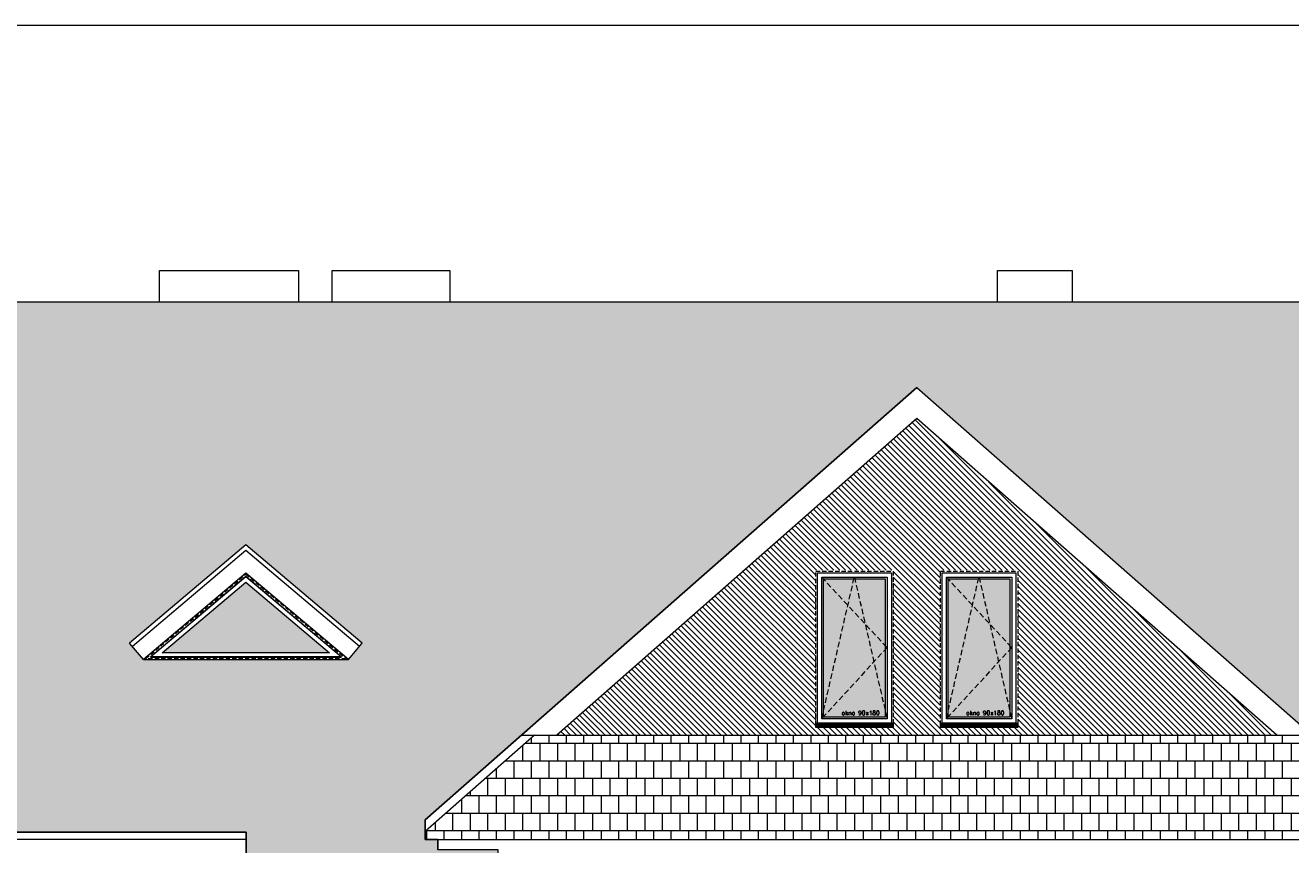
# Model space of a CAD drawing. Header units: millimetres. Extents: x 28291 to 177760, y -399809 to -170937.
# Tile 34 of 256: x 77694 to 79166, y -240707 to -239753. Entities that reach past the tile are written whole.
import ezdxf

# ---------------------------------------------------------------- set-up
doc = ezdxf.new("R2010")
doc.units = ezdxf.units.MM
doc.linetypes.add('CACHE', pattern=[9.525, 6.35, -3.175])
doc.linetypes.add('CARKOVANA', pattern=[7.5, 5, -2.5])
doc.layers.get('0').update_dxf_attribs({"lineweight": 0})
for name, color, linetype, lineweight in [('! opisy okien elewacja', 7, 'Continuous', 0), ('!! 0_ WIDOK ELEWACJA', 4, 'Continuous', 0), ('!! 0_Istn-drzwi', 1, 'Continuous', 13), ('!! 1_Hatch dach', 252, 'Continuous', 5), ('!! 2_NOWE OKNA WIDOk - remont', 140, 'Continuous', 5), ('!! 2_posadzki winyle 2', 43, 'Continuous', 9)]:
    doc.layers.add(name, color=color, linetype=linetype, lineweight=lineweight)
doc.layers.add('!! 0_ Istn-okna - wymienione', color=9, linetype='Continuous', lineweight=13, true_color=0x808080)
doc.layers.add('!! 1_ELEWACJA KOLOR', color=7, linetype='Continuous', lineweight=13, true_color=0x6888bb)
doc.styles.add('TXT', font='simplex.shx')

# ---------------------------------------------------------------- blocks, each defined once
blk = doc.blocks.new('okno 90x180')
at = {"layer": '!! 1_Hatch dach', "true_color": 0x575757}
h = blk.add_hatch(dxfattribs=at)
h.set_pattern_fill('DOTS', color=251)
h.set_pattern_definition([(0, (-9632.3096, -11392.1331), (0.79375, 1.5875), [0, -1.5875])])
h.paths.add_polyline_path([(9, -10), (81, -10), (81, -171), (9, -171)])
at = {"layer": '!! 2_posadzki winyle 2'}
h = blk.add_hatch(dxfattribs=at)
h.set_pattern_fill('ANSI31', color=252, scale=0.2)
h.paths.add_polyline_path([(0, -178), (90, -178), (90, -183), (0, -183)])
at = {"layer": '!! 0_ Istn-okna - wymienione', "linetype": 'CARKOVANA', "lineweight": 5}
blk.add_lwpolyline([(0, -1), (90, -1), (90, -180), (0, -180)], close=True, dxfattribs=at)
at = {"layer": '!! 0_ Istn-okna - wymienione'}
for points in [[(2, -3), (88, -3), (88, -178), (2, -178)], [(7, -8), (83, -8), (83, -173), (7, -173)], [(9, -10), (81, -10), (81, -171), (9, -171)], [(0, -178), (90, -178), (90, -183), (0, -183)]]:
    blk.add_lwpolyline(points, close=True, dxfattribs=at)
at = {"layer": '!! 1_Hatch dach', "color": 251, "linetype": 'CACHE', "true_color": 0x575757}
for points in [[(7, -173), (45, -8), (83, -173)], [(7, -8), (83, -90), (7, -173)]]:
    blk.add_lwpolyline(points, dxfattribs=at)
at = {"insert": (30.1, -163.6), "char_height": 5, "attachment_point": 1, "style": 'TXT'}
blk.add_mtext_dynamic_manual_height_columns('okno 90x180', width=52.63, gutter_width=75, heights=[0], dxfattribs=at)
blk = doc.blocks.new('OKNO TRÓJKĄTNE')
at = {"layer": '!! 1_Hatch dach', "true_color": 0x575757}
h = blk.add_hatch(dxfattribs=at)
h.set_pattern_fill('DOTS', color=251, angle=360)
h.set_pattern_definition([(0, (0, -1172.6692), (0.79375, 1.5875), [0, -1.5875])])
h.paths.add_polyline_path([(80252.6, -237418.3), (80349.9, -237336), (80447.2, -237418.3)])
at = {"layer": '!! 0_ Istn-okna - wymienione', "linetype": 'CARKOVANA', "lineweight": 5}
blk.add_lwpolyline([(80233.5, -237425.3), (80349.9, -237326.9), (80466.3, -237425.3)], close=True, dxfattribs=at)
at = {"layer": '!! 0_ Istn-okna - wymienione'}
for points in [[(80238.9, -237423.3), (80349.9, -237329.5), (80460.9, -237423.3)], [(80252.6, -237418.3), (80349.9, -237336), (80447.2, -237418.3)]]:
    blk.add_lwpolyline(points, close=True, dxfattribs=at)

msp = doc.modelspace()

# ---------------------------------------------------------------- hatches: boundary and pattern name
at = {"layer": '!! 1_ELEWACJA KOLOR', "true_color": 0x315442}
h = msp.add_hatch(dxfattribs=at)
h.set_pattern_fill('ANSI31', color=129, scale=1.5, angle=-90)
h.paths.add_polyline_path([(78312.44192, -240579.35053), (79150.0779, -240579.35053), (78731.25991, -240210.7907)])
h.paths.add_polyline_path([(78848.75991, -240567.35053), (78758.75991, -240567.35053), (78758.75991, -240387.35053), (78848.75991, -240387.35053)], flags=16)
h.paths.add_polyline_path([(78846.75991, -240565.35053), (78760.75991, -240565.35053), (78760.75991, -240389.35053), (78846.75991, -240389.35053)], flags=0)
h.paths.add_polyline_path([(78841.75991, -240560.35053), (78765.75991, -240560.35053), (78765.75991, -240394.35053), (78841.75991, -240394.35053)], flags=0)
h.paths.add_polyline_path([(78839.75991, -240551.61369), (78841.30208, -240558.35053), (78767.59124, -240558.35053), (78765.75991, -240560.35053), (78767.75991, -240551.61369), (78767.75991, -240396.53474), (78767.59124, -240396.35053), (78803.30208, -240396.35053), (78803.75991, -240394.35053), (78804.21774, -240396.35053), (78839.75991, -240396.35053), (78839.75991, -240475.16632), (78841.75991, -240477.35053), (78839.75991, -240479.53474)], flags=0)
h.paths.add_polyline_path([(78703.75991, -240567.35053), (78613.75991, -240567.35053), (78613.75991, -240387.35053), (78703.75991, -240387.35053)], flags=16)
h.paths.add_polyline_path([(78701.75991, -240565.35053), (78615.75991, -240565.35053), (78615.75991, -240389.35053), (78701.75991, -240389.35053)], flags=0)
h.paths.add_polyline_path([(78696.75991, -240560.35053), (78620.75991, -240560.35053), (78620.75991, -240394.35053), (78696.75991, -240394.35053)], flags=0)
h.paths.add_polyline_path([(78694.75991, -240551.61369), (78696.30208, -240558.35053), (78622.59124, -240558.35053), (78620.75991, -240560.35053), (78622.75991, -240551.61369), (78622.75991, -240396.53474), (78622.59124, -240396.35053), (78658.30208, -240396.35053), (78658.75991, -240394.35053), (78659.21774, -240396.35053), (78694.75991, -240396.35053), (78694.75991, -240475.16632), (78696.75991, -240477.35053), (78694.75991, -240479.53474)], flags=0)
h.paths.add_polyline_path([(78787.58766, -240557.1909), (78837.70671, -240557.1909), (78837.70671, -240549.6909), (78787.58766, -240549.6909)], flags=8)
h.paths.add_polyline_path([(78642.58766, -240557.1909), (78692.70671, -240557.1909), (78692.70671, -240549.6909), (78642.58766, -240549.6909)], flags=8)
at = {"layer": '!! 1_Hatch dach', "true_color": 0x990000}
h = msp.add_hatch(dxfattribs=at)
h.set_pattern_fill('AR-B88', color=14, scale=0.1, angle=180)
h.paths.add_polyline_path([(79303.25991, -240678.10128), (79303.25991, -240692.3069), (82067.25991, -240692.3069), (82067.25991, -240075.35053), (75781.25991, -240075.35053), (75781.25991, -240692.3069), (77951.25991, -240692.3069), (77951.25991, -240956.71813), (78244.25991, -240956.71813), (78244.25991, -240712.9393), (78174.25991, -240712.9393), (78174.25991, -240700.9507), (78159.25991, -240700.9507), (78159.25991, -240678.10128), (78731.25991, -240174.74128)])
h.paths.add_polyline_path([(79511.5687, -240357.88689), (79646.87991, -240472.3322), (79630.73536, -240491.42025), (79392.40203, -240491.42025), (79376.25749, -240472.3322)], flags=16)
h.paths.add_polyline_path([(79511.5687, -240390.62989), (79630.73536, -240491.42025), (79392.40203, -240491.42025)], flags=0)
h.paths.add_polyline_path([(79511.5687, -240394.55905), (79622.54287, -240488.42025), (79400.59453, -240488.42025)], flags=0)
h.paths.add_polyline_path([(79795.42415, -240472.3322), (79930.73536, -240357.88689), (80066.04658, -240472.3322), (80049.90203, -240491.42025), (79811.5687, -240491.42025)], flags=16)
h.paths.add_polyline_path([(79811.5687, -240491.42025), (79930.73536, -240390.62989), (80049.90203, -240491.42025)], flags=0)
h.paths.add_polyline_path([(79819.7612, -240488.42025), (79930.73536, -240394.55905), (80041.70953, -240488.42025)], flags=0)
h.paths.add_polyline_path([(80214.59082, -240472.3322), (80349.90203, -240357.88689), (80485.21324, -240472.3322), (80469.0687, -240491.42025), (80230.73536, -240491.42025)], flags=16)
h.paths.add_polyline_path([(80230.73536, -240491.42025), (80349.90203, -240390.62989), (80469.0687, -240491.42025)], flags=0)
h.paths.add_polyline_path([(80238.92786, -240488.42025), (80349.90203, -240394.55905), (80460.8762, -240488.42025)], flags=0)
h.paths.add_polyline_path([(78086.26233, -240472.3322), (78070.11779, -240491.42025), (77831.78445, -240491.42025), (77815.63991, -240472.3322), (77950.95112, -240357.88689)], flags=16)
h.paths.add_polyline_path([(78070.11779, -240491.42025), (77831.78445, -240491.42025), (77950.95112, -240390.62989)], flags=0)
h.paths.add_polyline_path([(78061.92529, -240488.42025), (77839.97695, -240488.42025), (77950.95112, -240394.55905)], flags=0)
h.paths.add_polyline_path([(80790.64743, -240472.3322), (80925.95864, -240357.88689), (81061.26985, -240472.3322), (81045.1253, -240491.42025), (81035.1253, -240491.42025), (81035.1253, -240630.79109), (80816.79197, -240630.79109), (80816.79197, -240491.42025), (80806.79197, -240491.42025)], flags=16)
h.paths.add_polyline_path([(80840.95864, -240501.79109), (81010.95864, -240501.79109), (81010.95864, -240620.79109), (80840.95864, -240620.79109)], flags=0)
h.paths.add_polyline_path([(80847.95864, -240508.79109), (80923.45864, -240508.79109), (80923.45864, -240613.79109), (80847.95864, -240613.79109)], flags=0)
h.paths.add_polyline_path([(80849.95864, -240510.25065), (80850.69918, -240510.79109), (80884.98959, -240510.79109), (80885.70864, -240508.79109), (80886.42769, -240510.79109), (80921.26817, -240510.79109), (80921.26817, -240607.69839), (80922.73959, -240611.79109), (80850.80561, -240611.79109), (80847.95864, -240613.79109), (80849.95864, -240608.22818)], flags=0)
h.paths.add_polyline_path([(77667.09567, -240472.3322), (77650.95112, -240491.42025), (77412.61779, -240491.42025), (77396.47324, -240472.3322), (77531.78445, -240357.88689)], flags=16)
h.paths.add_polyline_path([(80928.45864, -240508.79109), (81003.95864, -240508.79109), (81003.95864, -240613.79109), (80928.45864, -240613.79109)], flags=0)
h.paths.add_polyline_path([(80930.64911, -240510.79109), (80965.48959, -240510.79109), (80966.20864, -240508.79109), (80966.92769, -240510.79109), (81001.21809, -240510.79109), (81001.95864, -240510.25065), (81001.95864, -240608.22818), (81003.95864, -240613.79109), (81001.11167, -240611.79109), (80929.17769, -240611.79109), (80930.64911, -240607.69839)], flags=0)
h.paths.add_polyline_path([(77650.95112, -240491.42025), (77412.61779, -240491.42025), (77531.78445, -240390.62989)], flags=0)
h.paths.add_polyline_path([(77642.75862, -240488.42025), (77420.81029, -240488.42025), (77531.78445, -240394.55905)], flags=0)
h.paths.add_polyline_path([(81090.64743, -240472.3322), (81225.95864, -240357.88689), (81361.26985, -240472.3322), (81345.1253, -240491.42025), (81335.1253, -240491.42025), (81335.1253, -240630.79109), (81116.79197, -240630.79109), (81116.79197, -240491.42025), (81106.79197, -240491.42025)], flags=16)
h.paths.add_polyline_path([(81140.95864, -240501.79109), (81310.95864, -240501.79109), (81310.95864, -240620.79109), (81140.95864, -240620.79109)], flags=0)
h.paths.add_polyline_path([(81147.95864, -240508.79109), (81223.45864, -240508.79109), (81223.45864, -240613.79109), (81147.95864, -240613.79109)], flags=0)
h.paths.add_polyline_path([(81149.95864, -240510.25065), (81150.69918, -240510.79109), (81184.98959, -240510.79109), (81185.70864, -240508.79109), (81186.42769, -240510.79109), (81221.26817, -240510.79109), (81221.26817, -240607.69839), (81222.73959, -240611.79109), (81150.80561, -240611.79109), (81147.95864, -240613.79109), (81149.95864, -240608.22818)], flags=0)
h.paths.add_polyline_path([(81228.45864, -240508.79109), (81303.95864, -240508.79109), (81303.95864, -240613.79109), (81228.45864, -240613.79109)], flags=0)
h.paths.add_polyline_path([(81230.64911, -240510.79109), (81265.48959, -240510.79109), (81266.20864, -240508.79109), (81266.92769, -240510.79109), (81301.21809, -240510.79109), (81301.95864, -240510.25065), (81301.95864, -240608.22818), (81303.95864, -240613.79109), (81301.11167, -240611.79109), (81229.17769, -240611.79109), (81230.64911, -240607.69839)], flags=0)
h.paths.add_polyline_path([(77247.929, -240472.3322), (77231.78445, -240491.42025), (76993.45112, -240491.42025), (76977.30658, -240472.3322), (77112.61779, -240357.88689)], flags=16)
h.paths.add_polyline_path([(77231.78445, -240491.42025), (76993.45112, -240491.42025), (77112.61779, -240390.62989)], flags=0)
h.paths.add_polyline_path([(77223.59196, -240488.42025), (77001.64362, -240488.42025), (77112.61779, -240394.55905)], flags=0)
h.paths.add_polyline_path([(81390.64743, -240472.3322), (81525.95864, -240357.88689), (81661.26985, -240472.3322), (81645.1253, -240491.42025), (81635.1253, -240491.42025), (81635.1253, -240630.79109), (81416.79197, -240630.79109), (81416.79197, -240491.42025), (81406.79197, -240491.42025)], flags=16)
h.paths.add_polyline_path([(81440.95864, -240501.79109), (81610.95864, -240501.79109), (81610.95864, -240620.79109), (81440.95864, -240620.79109)], flags=0)
h.paths.add_polyline_path([(81447.95864, -240508.79109), (81523.45864, -240508.79109), (81523.45864, -240613.79109), (81447.95864, -240613.79109)], flags=0)
h.paths.add_polyline_path([(81449.95864, -240510.25065), (81450.69918, -240510.79109), (81484.98959, -240510.79109), (81485.70864, -240508.79109), (81486.42769, -240510.79109), (81521.26817, -240510.79109), (81521.26817, -240607.69839), (81522.73959, -240611.79109), (81450.80561, -240611.79109), (81447.95864, -240613.79109), (81449.95864, -240608.22818)], flags=0)
h.paths.add_polyline_path([(81528.45864, -240508.79109), (81603.95864, -240508.79109), (81603.95864, -240613.79109), (81528.45864, -240613.79109)], flags=0)
h.paths.add_polyline_path([(81530.64911, -240510.79109), (81565.48959, -240510.79109), (81566.20864, -240508.79109), (81566.92769, -240510.79109), (81601.21809, -240510.79109), (81601.95864, -240510.25065), (81601.95864, -240608.22818), (81603.95864, -240613.79109), (81601.11167, -240611.79109), (81529.17769, -240611.79109), (81530.64911, -240607.69839)], flags=0)
h.paths.add_polyline_path([(81699.9487, -240472.3322), (81835.25991, -240357.88689), (81970.57112, -240472.3322), (81954.42658, -240491.42025), (81944.42658, -240491.42025), (81944.42658, -240630.79109), (81726.09324, -240630.79109), (81726.09324, -240491.42025), (81716.09324, -240491.42025)], flags=16)
h.paths.add_polyline_path([(81750.25991, -240501.79109), (81920.25991, -240501.79109), (81920.25991, -240620.79109), (81750.25991, -240620.79109)], flags=0)
h.paths.add_polyline_path([(81757.25991, -240508.79109), (81832.75991, -240508.79109), (81832.75991, -240613.79109), (81757.25991, -240613.79109)], flags=0)
h.paths.add_polyline_path([(81759.25991, -240510.25065), (81760.00045, -240510.79109), (81794.29086, -240510.79109), (81795.00991, -240508.79109), (81795.72896, -240510.79109), (81830.56944, -240510.79109), (81830.56944, -240607.69839), (81832.04086, -240611.79109), (81760.10688, -240611.79109), (81757.25991, -240613.79109), (81759.25991, -240608.22818)], flags=0)
h.paths.add_polyline_path([(81837.75991, -240508.79109), (81913.25991, -240508.79109), (81913.25991, -240613.79109), (81837.75991, -240613.79109)], flags=0)
h.paths.add_polyline_path([(81839.95038, -240510.79109), (81874.79086, -240510.79109), (81875.50991, -240508.79109), (81876.22896, -240510.79109), (81910.51937, -240510.79109), (81911.25991, -240510.25065), (81911.25991, -240608.22818), (81913.25991, -240613.79109), (81910.41294, -240611.79109), (81838.47896, -240611.79109), (81839.95038, -240607.69839)], flags=0)
h.paths.add_polyline_path([(81829.08766, -240610.63146), (81881.11147, -240610.63146), (81881.11147, -240603.13146), (81829.08766, -240603.13146)], flags=8)
h.paths.add_polyline_path([(81519.78639, -240610.63146), (81571.8102, -240610.63146), (81571.8102, -240603.13146), (81519.78639, -240603.13146)], flags=8)
h.paths.add_polyline_path([(81219.78639, -240610.63146), (81271.8102, -240610.63146), (81271.8102, -240603.13146), (81219.78639, -240603.13146)], flags=8)
h.paths.add_polyline_path([(80919.78639, -240610.63146), (80971.8102, -240610.63146), (80971.8102, -240603.13146), (80919.78639, -240603.13146)], flags=8)
h = msp.add_hatch(dxfattribs=at)
h.set_pattern_fill('AR-B88', color=14, scale=0.1, angle=180)
h.paths.add_polyline_path([(78159.25991, -240691.42194), (78159.25991, -240700.9507), (78174.25991, -240700.9507), (79303.25991, -240700.9507), (79303.25991, -240678.10128), (79191.04315, -240579.35053), (78286.61378, -240579.35053)])

# ---------------------------------------------------------------- linework, layer by layer
at = {"layer": '! opisy okien elewacja'}
for points in [[(82687.95751, -241830.32956), (75348.20682, -241830.32956), (75348.20682, -239752.90582), (82687.95751, -239752.90582)], [(82067.25991, -240075.35053), (75781.25991, -240075.35053), (75781.25991, -240692.3069), (77951.25991, -240692.3069), (77951.25991, -240956.71813), (78244.25991, -240956.71813), (78244.25991, -240712.9393), (78174.25991, -240712.9393), (78174.25991, -240700.9507), (78159.25991, -240700.9507), (78159.25991, -240678.10128), (78731.25991, -240174.74128), (79303.25991, -240678.10128), (79303.25991, -240692.3069), (82067.25991, -240692.3069)]]:
    msp.add_lwpolyline(points, close=True, dxfattribs=at)
msp.add_lwpolyline([(77831.78445, -240491.42025), (78070.11779, -240491.42025)], dxfattribs=at)
at = {"layer": '!! 0_ WIDOK ELEWACJA'}
for p, q in [((77950.95112, -240357.88689), (77815.63991, -240472.3322)), ((78086.26233, -240472.3322), (77950.95112, -240357.88689)), ((77950.95112, -240364.43549), (77818.86882, -240476.14981)), ((78083.03342, -240476.14981), (77950.95112, -240364.43549)), ((77950.95112, -240390.62989), (77831.78445, -240491.42025)), ((78070.11779, -240491.42025), (77950.95112, -240390.62989))]:
    msp.add_line(p, q, dxfattribs=at)
for points in [[(77850.25991, -240038.35053), (78012.25991, -240038.35053), (78012.25991, -240075.35053), (77850.25991, -240075.35053)], [(78051.25991, -240038.35053), (78188.25991, -240038.35053), (78188.25991, -240075.35053), (78051.25991, -240075.35053)], [(78825.25991, -240038.35053), (78912.25991, -240038.35053), (78912.25991, -240075.35053), (78825.25991, -240075.35053)], [(77950.95112, -240390.62989), (77831.78445, -240491.42025), (78070.11779, -240491.42025)], [(77950.95112, -240394.55905), (77839.97695, -240488.42025), (78061.92529, -240488.42025)]]:
    msp.add_lwpolyline(points, close=True, dxfattribs=at)
for points in [[(82077.25991, -240075.35053), (75771.25991, -240075.35053)], [(78731.25991, -240174.74128), (78159.25991, -240678.10128)], [(78731.25991, -240174.74128), (79303.25991, -240678.10128)], [(79150.0779, -240579.35053), (78731.25991, -240210.7907), (78312.44192, -240579.35053)], [(78286.61378, -240579.35053), (78159.25991, -240691.42194)], [(78271.47667, -240579.35053), (79191.04315, -240579.35053)], [(78159.25991, -240678.10128), (78159.25991, -240700.9507), (78174.25991, -240700.9507)], [(77951.25991, -240692.3069), (75771.25991, -240692.3069)], [(77951.25991, -240977.35053), (77951.25991, -240692.3069)], [(77951.25991, -240700.9507), (75771.25991, -240700.9507)], [(78174.25991, -240700.9507), (78174.25991, -240712.9393)], [(78174.25991, -240700.9507), (79303.25991, -240700.9507)]]:
    msp.add_lwpolyline(points, dxfattribs=at)
at = {"layer": '!! 0_Istn-drzwi'}
for points in [[(77831.78445, -240491.42025), (77815.63991, -240472.3322)], [(78070.11779, -240491.42025), (78086.26233, -240472.3322)]]:
    msp.add_lwpolyline(points, dxfattribs=at)

# ---------------------------------------------------------------- block references
at = {"layer": '!! 0_ Istn-okna - wymienione'}
msp.add_blockref('OKNO TRÓJKĄTNE', (-2398.95091, -3065.08478), dxfattribs=at)
at = {"layer": '!! 2_NOWE OKNA WIDOk - remont'}
for p in [(78613.75991, -240387.35053), (78758.75991, -240387.35053)]:
    msp.add_blockref('okno 90x180', p, dxfattribs=at)

doc.saveas('drawing.dxf')
